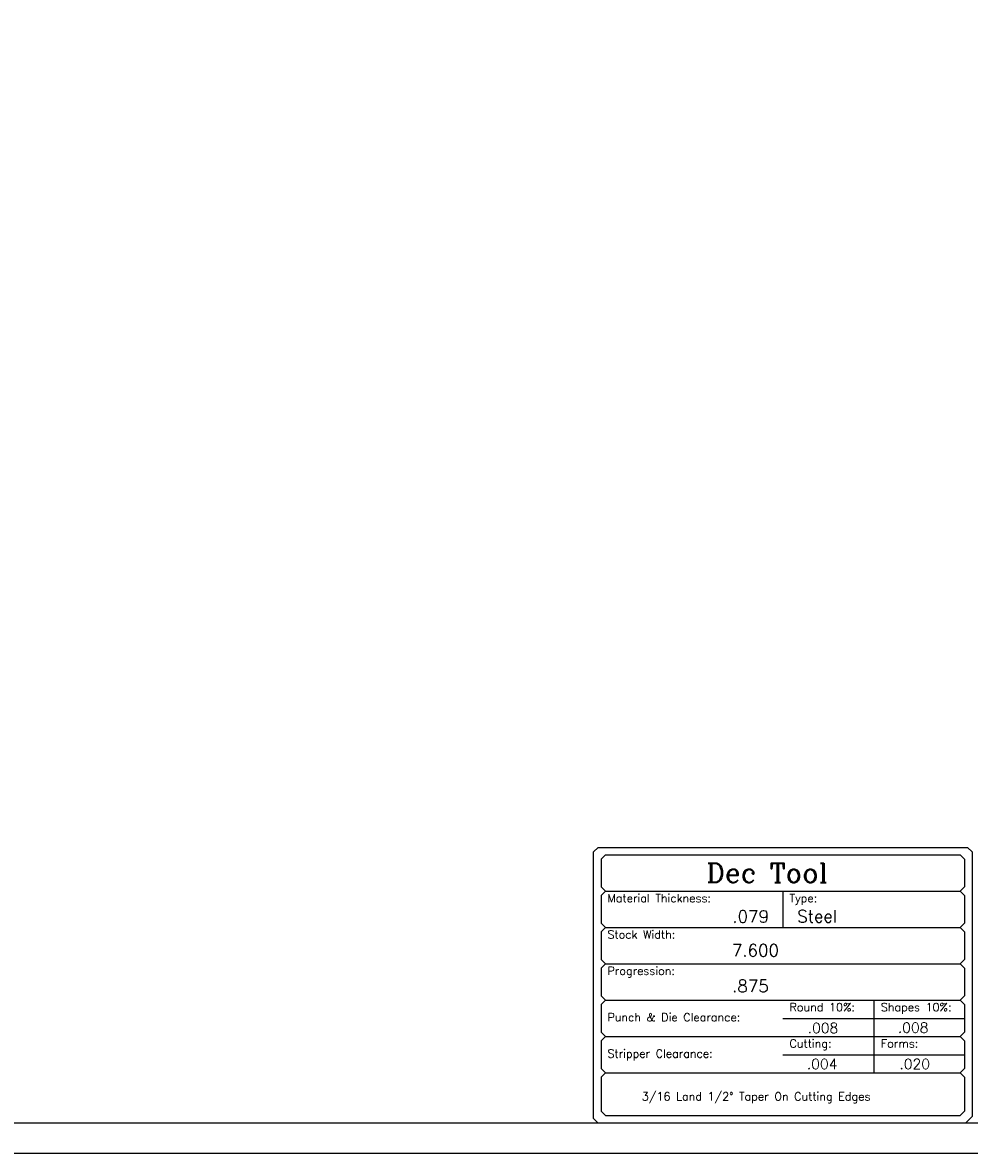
# Model space of a CAD drawing. Header units: inches. Extents: x -59 to 40, y -86 to 20.
# Tile 70 of 75: x 25 to 33, y -14 to -5. Entities that reach past the tile are written whole.
import ezdxf

# ---------------------------------------------------------------- set-up
doc = ezdxf.new("R2010")
doc.units = ezdxf.units.IN
doc.header["$MEASUREMENT"] = 0
doc.layers.add('APP-M-D', color=2, linetype='Continuous')
doc.layers.add('APP-M-S', color=7, linetype='Continuous')
doc.styles.add('C', font='COMPLEX.SHX')

msp = doc.modelspace()

# ---------------------------------------------------------------- linework, layer by layer
at = {"layer": 'APP-M-S'}
for p, q in [((30.00676, -11.82896), (30.04368, -11.79204)), ((30.00676, -11.82896), (30.00676, -12.05513)), ((30.04368, -11.79204), (32.96982, -11.79204)), ((33.00673, -11.82896), (32.96982, -11.79204)), ((33.00673, -11.82896), (33.00673, -12.05513)), ((30.00676, -12.05513), (30.04368, -12.09204)), ((30.00676, -12.12896), (30.04368, -12.09204)), ((30.00676, -12.12896), (30.00676, -12.35513)), ((30.04368, -12.09204), (32.96982, -12.09204)), ((31.50676, -12.09204), (31.50676, -12.39204)), ((33.00673, -12.05513), (32.96982, -12.09204)), ((33.00673, -12.12896), (32.96982, -12.09204)), ((33.00673, -12.12896), (33.00673, -12.35513)), ((30.00676, -12.35513), (30.04368, -12.39204)), ((30.00676, -12.42896), (30.04368, -12.39204)), ((30.04368, -12.39204), (32.96982, -12.39204)), ((33.00673, -12.35513), (32.96982, -12.39204)), ((33.00673, -12.42896), (32.96982, -12.39204)), ((30.00676, -12.42896), (30.00676, -12.65513)), ((33.00673, -12.42896), (33.00673, -12.65513)), ((30.00676, -12.65513), (30.04368, -12.69204)), ((30.00676, -12.72896), (30.04368, -12.69204)), ((30.04368, -12.69204), (32.96982, -12.69204)), ((33.00673, -12.65513), (32.96982, -12.69204)), ((33.00673, -12.72896), (32.96982, -12.69204)), ((30.00676, -12.72896), (30.00676, -12.95513)), ((33.00673, -12.72896), (33.00673, -12.95513)), ((30.00676, -12.95513), (30.04368, -12.99204)), ((33.00673, -12.95513), (32.96982, -12.99204)), ((30.00676, -13.02896), (30.04368, -12.99204)), ((30.00676, -13.02896), (30.00676, -13.25513)), ((30.04368, -12.99204), (32.96982, -12.99204)), ((32.25676, -12.99204), (32.25676, -13.29204)), ((33.00673, -13.02896), (32.96982, -12.99204)), ((33.00673, -13.02896), (33.00673, -13.25513)), ((31.50676, -13.14204), (33.00676, -13.14204)), ((30.00676, -13.25513), (30.04368, -13.29204)), ((33.00673, -13.25513), (32.96982, -13.29204)), ((30.00676, -13.32895), (30.04368, -13.29204)), ((30.00676, -13.32895), (30.00676, -13.55513)), ((30.04368, -13.29204), (32.96982, -13.29204)), ((32.25676, -13.29204), (32.25676, -13.59204)), ((33.00673, -13.32895), (32.96982, -13.29204)), ((33.00673, -13.32895), (33.00673, -13.55513)), ((31.50676, -13.44204), (33.00676, -13.44204)), ((30.00676, -13.55513), (30.04368, -13.59204)), ((30.00676, -13.62895), (30.04368, -13.59204)), ((30.04368, -13.59204), (32.96982, -13.59204)), ((33.00673, -13.55513), (32.96982, -13.59204)), ((33.00673, -13.62895), (32.96982, -13.59204)), ((30.00676, -13.62895), (30.00676, -13.90847)), ((33.00673, -13.62895), (33.00673, -13.90847)), ((30.00676, -13.90847), (30.04368, -13.94538)), ((33.00673, -13.90847), (32.96982, -13.94538)), ((30.04368, -13.94538), (32.96982, -13.94538))]:
    msp.add_line(p, q, dxfattribs=at)
at = {"layer": 'APP-M-S', "color": 7}
for points in [[(-7.73176, 19.61813), (39.76824, 19.61813), (39.76824, -14.25688), (-7.73176, -14.25688)], [(-7.48176, -14.00688), (-7.48176, 19.36813), (39.51824, 19.36813), (39.51824, -14.00688)]]:
    msp.add_lwpolyline(points, close=True, dxfattribs=at)
at = {"layer": 'APP-M-S'}
msp.add_lwpolyline([(33.06826, -11.76743), (33.06826, -13.95154), (33.01292, -14.00688), (29.98215, -14.00688), (29.94524, -13.96997), (29.94524, -11.76743), (29.98215, -11.73052), (33.03134, -11.73052)], close=True, dxfattribs=at)

# ---------------------------------------------------------------- texts
at = {"layer": 'APP-M-D', "style": 'C'}
for s, height, p in [('Material Thickness:', 0.0672911, (30.05918, -12.18352)), ('Type:', 0.067291, (31.56167, -12.18352)), ('Stock Width:', 0.0672911, (30.05918, -12.48352)), ('Progression:', 0.0672911, (30.05918, -12.78352)), ('Round 10%%%:', 0.0672911, (31.56167, -13.08352)), ('Shapes 10%%%:', 0.0672911, (32.31512, -13.08352)), ('Punch & Die Clearance:', 0.0672911, (30.05918, -13.16673)), ('Cutting:', 0.067291, (31.56167, -13.38352)), ('Forms:', 0.067291, (32.31512, -13.38352)), ('Stripper Clearance:', 0.0672911, (30.05918, -13.46673)), ('3/16 Land 1/2%%d Taper On Cutting Edges', 0.0672911, (30.34292, -13.82008))]:
    msp.add_text(s, height=height, dxfattribs=at).set_placement(p)
at = {"layer": 'APP-M-S', "style": 'C'}
for s, height, p in [('Dec Tool', 0.160217, (30.87616, -12.02094)), ('.079', 0.100937, (31.08989, -12.35176)), ('Steel', 0.100937, (31.62468, -12.34958)), ('7.600', 0.100937, (31.08552, -12.63205)), ('.875', 0.100937, (31.0877, -12.92638)), ('.008', 0.084114, (31.71121, -13.26362)), ('.008', 0.084114, (32.45531, -13.26144)), ('.004', 0.084114, (31.70465, -13.5611)), ('.020', 0.084114, (32.46842, -13.5611))]:
    msp.add_text(s, height=height, dxfattribs=at).set_placement(p)

doc.saveas('drawing.dxf')
